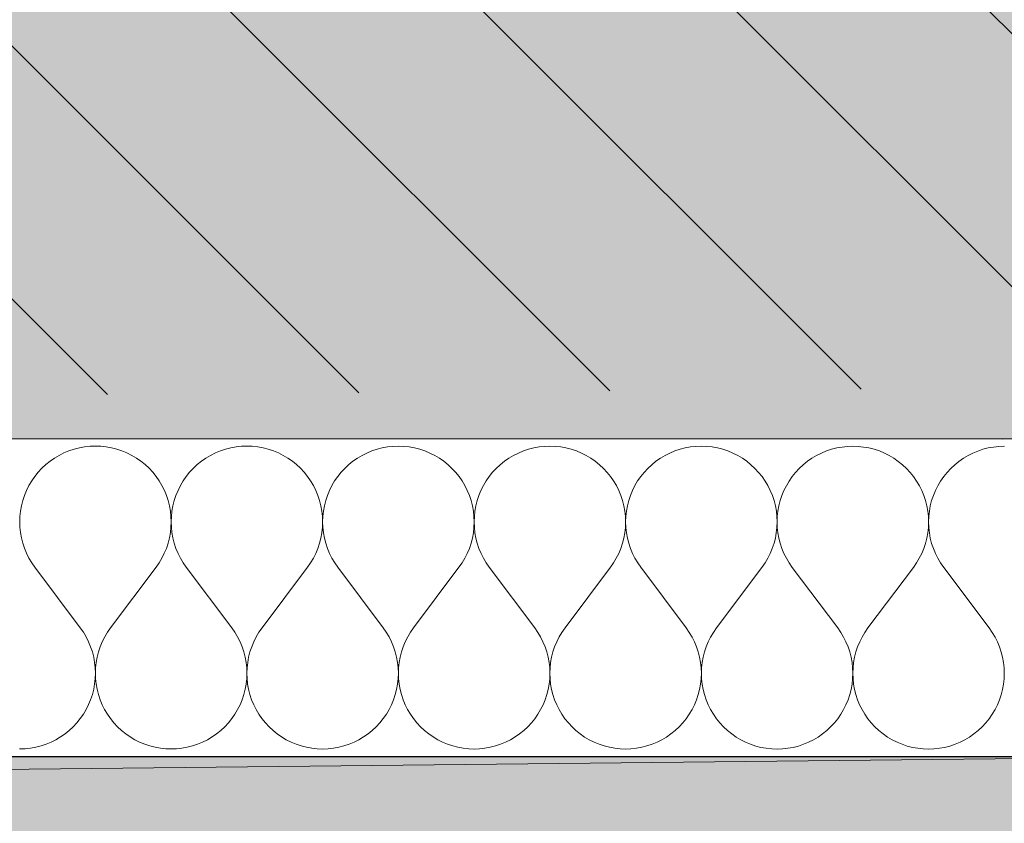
# Model space of a CAD drawing. Header units: millimetres. Extents: x -40276 to 214973, y -147941 to 35228.
# Tile 148 of 256: x -6590 to -6095, y 157 to 562. Entities that reach past the tile are written whole.
import ezdxf

# ---------------------------------------------------------------- set-up
doc = ezdxf.new("R2010")
doc.units = ezdxf.units.MM
doc.header["$MEASUREMENT"] = 0
doc.linetypes.add('Wipeout_Contour', pattern=[1000, 0, -1000])
for name, color, linetype in [('1._POHLED ZÁPADNÍ_2_0_plochy', 7, 'Continuous'), ('1._POHLED ZÁPADNÍ_2_2D prvky - obecné', 7, 'Continuous'), ('1._POHLED ZÁPADNÍ_2_akustické prvky', 7, 'Continuous'), ('1._POHLED ZÁPADNÍ_2_BT_ortho', 7, 'Continuous'), ('1._POHLED ZÁPADNÍ_2_Nové_Výplně – Řezové', 7, 'Continuous'), ('1._POHLED ZÁPADNÍ_2_Výplně – Řezové', 7, 'Continuous')]:
    doc.layers.add(name, color=color, linetype=linetype)

# ---------------------------------------------------------------- blocks, each defined once
blk = doc.blocks.new('*X9', base_point=(-42174.69, -26223.67))
at = {"layer": '1._POHLED ZÁPADNÍ_2_Nové_Výplně – Řezové', "color": 21, "linetype": 'Continuous', "lineweight": 20, "true_color": 0xffaaaa}
for p, q in [((-6557.75, 346.73), (-6560.43, 346.25)), ((-6555.05, 347.02), (-6557.75, 346.73)), ((-6552.33, 347.12), (-6555.05, 347.02)), ((-6549.61, 347.02), (-6552.33, 347.12)), ((-6546.9, 346.73), (-6549.61, 347.02)), ((-6544.23, 346.25), (-6546.9, 346.73)), ((-6481.56, 346.72), (-6484.24, 346.24)), ((-6478.86, 347.01), (-6481.56, 346.72)), ((-6476.14, 347.11), (-6478.86, 347.01)), ((-6473.42, 347.01), (-6476.14, 347.11)), ((-6470.71, 346.72), (-6473.42, 347.01)), ((-6468.04, 346.24), (-6470.71, 346.72)), ((-6405.37, 346.71), (-6408.05, 346.23)), ((-6402.67, 347), (-6405.37, 346.71)), ((-6399.95, 347.1), (-6402.67, 347)), ((-6397.23, 347), (-6399.95, 347.1)), ((-6394.52, 346.71), (-6397.23, 347)), ((-6391.85, 346.22), (-6394.52, 346.71)), ((-6329.18, 346.7), (-6331.86, 346.21)), ((-6326.48, 346.99), (-6329.18, 346.7)), ((-6323.76, 347.09), (-6326.48, 346.99)), ((-6321.04, 346.99), (-6323.76, 347.09)), ((-6318.33, 346.7), (-6321.04, 346.99)), ((-6315.66, 346.21), (-6318.33, 346.7)), ((-6252.99, 346.69), (-6255.67, 346.2)), ((-6250.28, 346.98), (-6252.99, 346.69)), ((-6247.57, 347.07), (-6250.28, 346.98)), ((-6244.85, 346.98), (-6247.57, 347.07)), ((-6242.14, 346.68), (-6244.85, 346.98)), ((-6239.46, 346.2), (-6242.14, 346.68)), ((-6176.8, 346.67), (-6179.48, 346.19)), ((-6174.09, 346.96), (-6176.8, 346.67)), ((-6171.38, 347.06), (-6174.09, 346.96)), ((-6168.66, 346.96), (-6171.38, 347.06)), ((-6165.95, 346.67), (-6168.66, 346.96)), ((-6163.27, 346.19), (-6165.95, 346.67)), ((-6100.61, 346.66), (-6103.29, 346.18)), ((-6097.9, 346.95), (-6100.61, 346.66)), ((-6095.18, 347.05), (-6097.9, 346.95)), ((-6570.59, 342.46), (-6572.93, 341.07)), ((-6568.16, 343.68), (-6570.59, 342.46)), ((-6565.65, 344.72), (-6568.16, 343.68)), ((-6563.06, 345.58), (-6565.65, 344.72)), ((-6560.43, 346.25), (-6563.06, 345.58)), ((-6541.59, 345.57), (-6544.23, 346.25)), ((-6539.01, 344.71), (-6541.59, 345.57)), ((-6536.5, 343.67), (-6539.01, 344.71)), ((-6534.06, 342.45), (-6536.5, 343.67)), ((-6531.73, 341.06), (-6534.06, 342.45)), ((-6494.4, 342.45), (-6496.74, 341.06)), ((-6491.97, 343.67), (-6494.4, 342.45)), ((-6489.46, 344.71), (-6491.97, 343.67)), ((-6486.87, 345.57), (-6489.46, 344.71)), ((-6484.24, 346.24), (-6486.87, 345.57)), ((-6465.4, 345.56), (-6468.04, 346.24)), ((-6462.82, 344.7), (-6465.4, 345.56)), ((-6460.31, 343.66), (-6462.82, 344.7)), ((-6457.87, 342.44), (-6460.31, 343.66)), ((-6455.53, 341.05), (-6457.87, 342.44)), ((-6418.21, 342.44), (-6420.55, 341.05)), ((-6415.78, 343.65), (-6418.21, 342.44)), ((-6413.27, 344.69), (-6415.78, 343.65)), ((-6410.68, 345.55), (-6413.27, 344.69)), ((-6408.05, 346.23), (-6410.68, 345.55)), ((-6389.21, 345.55), (-6391.85, 346.22)), ((-6386.63, 344.69), (-6389.21, 345.55)), ((-6384.12, 343.65), (-6386.63, 344.69)), ((-6381.68, 342.43), (-6384.12, 343.65)), ((-6379.34, 341.04), (-6381.68, 342.43)), ((-6342.02, 342.42), (-6344.36, 341.04)), ((-6339.59, 343.64), (-6342.02, 342.42)), ((-6337.07, 344.68), (-6339.59, 343.64)), ((-6334.49, 345.54), (-6337.07, 344.68)), ((-6331.86, 346.21), (-6334.49, 345.54)), ((-6313.02, 345.54), (-6315.66, 346.21)), ((-6310.44, 344.68), (-6313.02, 345.54)), ((-6307.93, 343.64), (-6310.44, 344.68)), ((-6305.49, 342.42), (-6307.93, 343.64)), ((-6303.15, 341.03), (-6305.49, 342.42)), ((-6265.83, 342.41), (-6268.17, 341.02)), ((-6263.4, 343.63), (-6265.83, 342.41)), ((-6260.88, 344.67), (-6263.4, 343.63)), ((-6258.3, 345.53), (-6260.88, 344.67)), ((-6255.67, 346.2), (-6258.3, 345.53)), ((-6236.83, 345.53), (-6239.46, 346.2)), ((-6234.25, 344.67), (-6236.83, 345.53)), ((-6231.73, 343.63), (-6234.25, 344.67)), ((-6229.3, 342.41), (-6231.73, 343.63)), ((-6226.96, 341.02), (-6229.3, 342.41)), ((-6189.64, 342.4), (-6191.98, 341.01)), ((-6187.21, 343.62), (-6189.64, 342.4)), ((-6184.69, 344.66), (-6187.21, 343.62)), ((-6182.11, 345.52), (-6184.69, 344.66)), ((-6179.48, 346.19), (-6182.11, 345.52)), ((-6160.64, 345.52), (-6163.27, 346.19)), ((-6158.06, 344.66), (-6160.64, 345.52)), ((-6155.54, 343.61), (-6158.06, 344.66)), ((-6153.11, 342.4), (-6155.54, 343.61)), ((-6150.77, 341.01), (-6153.11, 342.4)), ((-6113.45, 342.39), (-6115.79, 341)), ((-6111.02, 343.61), (-6113.45, 342.39)), ((-6108.5, 344.65), (-6111.02, 343.61)), ((-6105.92, 345.51), (-6108.5, 344.65)), ((-6103.29, 346.18), (-6105.92, 345.51)), ((-6577.28, 337.81), (-6579.28, 335.96)), ((-6575.17, 339.52), (-6577.28, 337.81)), ((-6572.93, 341.07), (-6575.17, 339.52)), ((-6529.49, 339.51), (-6531.73, 341.06)), ((-6527.37, 337.8), (-6529.49, 339.51)), ((-6525.38, 335.95), (-6527.37, 337.8)), ((-6501.09, 337.8), (-6503.08, 335.95)), ((-6498.98, 339.51), (-6501.09, 337.8)), ((-6496.74, 341.06), (-6498.98, 339.51)), ((-6453.3, 339.5), (-6455.53, 341.05)), ((-6451.18, 337.79), (-6453.3, 339.5)), ((-6449.19, 335.94), (-6451.18, 337.79)), ((-6424.9, 337.79), (-6426.89, 335.93)), ((-6422.79, 339.5), (-6424.9, 337.79)), ((-6420.55, 341.05), (-6422.79, 339.5)), ((-6377.11, 339.49), (-6379.34, 341.04)), ((-6374.99, 337.78), (-6377.11, 339.49)), ((-6373, 335.93), (-6374.99, 337.78)), ((-6348.71, 337.78), (-6350.7, 335.92)), ((-6346.6, 339.48), (-6348.71, 337.78)), ((-6344.36, 341.04), (-6346.6, 339.48)), ((-6300.92, 339.48), (-6303.15, 341.03)), ((-6298.8, 337.77), (-6300.92, 339.48)), ((-6296.81, 335.91), (-6298.8, 337.77)), ((-6272.52, 337.77), (-6274.51, 335.91)), ((-6270.4, 339.47), (-6272.52, 337.77)), ((-6268.17, 341.02), (-6270.4, 339.47)), ((-6224.73, 339.47), (-6226.96, 341.02)), ((-6222.61, 337.76), (-6224.73, 339.47)), ((-6220.62, 335.9), (-6222.61, 337.76)), ((-6196.33, 337.75), (-6198.32, 335.9)), ((-6194.21, 339.46), (-6196.33, 337.75)), ((-6191.98, 341.01), (-6194.21, 339.46)), ((-6148.54, 339.45), (-6150.77, 341.01)), ((-6146.42, 337.75), (-6148.54, 339.45)), ((-6144.43, 335.89), (-6146.42, 337.75)), ((-6120.14, 337.74), (-6122.13, 335.89)), ((-6118.02, 339.45), (-6120.14, 337.74)), ((-6115.79, 341), (-6118.02, 339.45)), ((-6582.84, 331.85), (-6584.39, 329.61)), ((-6581.13, 333.97), (-6582.84, 331.85)), ((-6579.28, 335.96), (-6581.13, 333.97)), ((-6523.53, 333.96), (-6525.38, 335.95)), ((-6521.82, 331.84), (-6523.53, 333.96)), ((-6520.27, 329.6), (-6521.82, 331.84)), ((-6506.65, 331.84), (-6508.2, 329.6)), ((-6504.94, 333.95), (-6506.65, 331.84)), ((-6503.08, 335.95), (-6504.94, 333.95)), ((-6447.34, 333.95), (-6449.19, 335.94)), ((-6445.63, 331.83), (-6447.34, 333.95)), ((-6444.08, 329.59), (-6445.63, 331.83)), ((-6430.45, 331.82), (-6432.01, 329.59)), ((-6428.75, 333.94), (-6430.45, 331.82)), ((-6426.89, 335.93), (-6428.75, 333.94)), ((-6371.15, 333.93), (-6373, 335.93)), ((-6369.44, 331.81), (-6371.15, 333.93)), ((-6367.89, 329.58), (-6369.44, 331.81)), ((-6354.26, 331.81), (-6355.82, 329.58)), ((-6352.56, 333.93), (-6354.26, 331.81)), ((-6350.7, 335.92), (-6352.56, 333.93)), ((-6294.96, 333.92), (-6296.81, 335.91)), ((-6293.25, 331.8), (-6294.96, 333.92)), ((-6291.7, 329.57), (-6293.25, 331.8)), ((-6276.37, 333.92), (-6278.07, 331.8)), ((-6274.51, 335.91), (-6276.37, 333.92)), ((-6218.77, 333.91), (-6220.62, 335.9)), ((-6217.06, 331.79), (-6218.77, 333.91)), ((-6200.18, 333.91), (-6201.88, 331.79)), ((-6198.32, 335.9), (-6200.18, 333.91)), ((-6142.58, 333.9), (-6144.43, 335.89)), ((-6140.87, 331.78), (-6142.58, 333.9)), ((-6123.99, 333.9), (-6125.69, 331.78)), ((-6122.13, 335.89), (-6123.99, 333.9)), ((-6585.77, 327.27), (-6586.99, 324.84)), ((-6584.39, 329.61), (-6585.77, 327.27)), ((-6518.89, 327.26), (-6520.27, 329.6)), ((-6517.67, 324.83), (-6518.89, 327.26)), ((-6509.58, 327.26), (-6510.8, 324.83)), ((-6508.2, 329.6), (-6509.58, 327.26)), ((-6442.7, 327.25), (-6444.08, 329.59)), ((-6441.48, 324.82), (-6442.7, 327.25)), ((-6433.39, 327.25), (-6434.61, 324.82)), ((-6432.01, 329.59), (-6433.39, 327.25)), ((-6366.51, 327.24), (-6367.89, 329.58)), ((-6365.29, 324.81), (-6366.51, 327.24)), ((-6357.2, 327.24), (-6358.42, 324.8)), ((-6355.82, 329.58), (-6357.2, 327.24)), ((-6290.32, 327.23), (-6291.7, 329.57)), ((-6289.1, 324.79), (-6290.32, 327.23)), ((-6281.01, 327.23), (-6282.23, 324.79)), ((-6279.62, 329.57), (-6281.01, 327.23)), ((-6278.07, 331.8), (-6279.62, 329.57)), ((-6215.51, 329.56), (-6217.06, 331.79)), ((-6214.13, 327.22), (-6215.51, 329.56)), ((-6212.91, 324.78), (-6214.13, 327.22)), ((-6204.82, 327.21), (-6206.04, 324.78)), ((-6203.43, 329.55), (-6204.82, 327.21)), ((-6201.88, 331.79), (-6203.43, 329.55)), ((-6139.32, 329.54), (-6140.87, 331.78)), ((-6137.94, 327.2), (-6139.32, 329.54)), ((-6136.72, 324.77), (-6137.94, 327.2)), ((-6128.63, 327.2), (-6129.85, 324.77)), ((-6127.24, 329.54), (-6128.63, 327.2)), ((-6125.69, 331.78), (-6127.24, 329.54)), ((-6588.03, 322.33), (-6588.89, 319.74)), ((-6586.99, 324.84), (-6588.03, 322.33)), ((-6516.63, 322.31), (-6517.67, 324.83)), ((-6515.77, 319.73), (-6516.63, 322.31)), ((-6511.84, 322.31), (-6512.7, 319.73)), ((-6510.8, 324.83), (-6511.84, 322.31)), ((-6440.44, 322.3), (-6441.48, 324.82)), ((-6439.58, 319.72), (-6440.44, 322.3)), ((-6435.65, 322.3), (-6436.51, 319.72)), ((-6434.61, 324.82), (-6435.65, 322.3)), ((-6364.25, 322.29), (-6365.29, 324.81)), ((-6363.39, 319.71), (-6364.25, 322.29)), ((-6359.46, 322.29), (-6360.32, 319.71)), ((-6358.42, 324.8), (-6359.46, 322.29)), ((-6288.06, 322.28), (-6289.1, 324.79)), ((-6287.2, 319.7), (-6288.06, 322.28)), ((-6283.27, 322.28), (-6284.13, 319.7)), ((-6282.23, 324.79), (-6283.27, 322.28)), ((-6211.87, 322.27), (-6212.91, 324.78)), ((-6211.01, 319.69), (-6211.87, 322.27)), ((-6207.08, 322.27), (-6207.94, 319.69)), ((-6206.04, 324.78), (-6207.08, 322.27)), ((-6135.68, 322.26), (-6136.72, 324.77)), ((-6134.82, 319.67), (-6135.68, 322.26)), ((-6130.89, 322.26), (-6131.75, 319.67)), ((-6129.85, 324.77), (-6130.89, 322.26)), ((-6589.56, 317.11), (-6590.04, 314.43)), ((-6588.89, 319.74), (-6589.56, 317.11)), ((-6515.1, 317.1), (-6515.77, 319.73)), ((-6514.62, 314.42), (-6515.1, 317.1)), ((-6513.37, 317.1), (-6513.85, 314.42)), ((-6512.7, 319.73), (-6513.37, 317.1)), ((-6438.91, 317.08), (-6439.58, 319.72)), ((-6438.43, 314.41), (-6438.91, 317.08)), ((-6437.18, 317.08), (-6437.66, 314.41)), ((-6436.51, 319.72), (-6437.18, 317.08)), ((-6362.72, 317.07), (-6363.39, 319.71)), ((-6362.24, 314.4), (-6362.72, 317.07)), ((-6360.99, 317.07), (-6361.47, 314.4)), ((-6360.32, 319.71), (-6360.99, 317.07)), ((-6286.53, 317.06), (-6287.2, 319.7)), ((-6286.05, 314.38), (-6286.53, 317.06)), ((-6284.8, 317.06), (-6285.28, 314.38)), ((-6284.13, 319.7), (-6284.8, 317.06)), ((-6210.34, 317.05), (-6211.01, 319.69)), ((-6209.86, 314.37), (-6210.34, 317.05)), ((-6208.61, 317.05), (-6209.09, 314.37)), ((-6207.94, 319.69), (-6208.61, 317.05)), ((-6134.15, 317.04), (-6134.82, 319.67)), ((-6133.67, 314.36), (-6134.15, 317.04)), ((-6132.42, 317.04), (-6132.9, 314.36)), ((-6131.75, 319.67), (-6132.42, 317.04)), ((-6590.04, 314.43), (-6590.33, 311.73)), ((-6514.33, 311.71), (-6514.62, 314.42)), ((-6513.85, 314.42), (-6514.14, 311.71)), ((-6438.14, 311.7), (-6438.43, 314.41)), ((-6437.66, 314.41), (-6437.95, 311.7)), ((-6361.95, 311.69), (-6362.24, 314.4)), ((-6361.47, 314.4), (-6361.76, 311.69)), ((-6285.76, 311.68), (-6286.05, 314.38)), ((-6285.28, 314.38), (-6285.57, 311.68)), ((-6209.57, 311.67), (-6209.86, 314.37)), ((-6209.09, 314.37), (-6209.38, 311.67)), ((-6133.38, 311.65), (-6133.67, 314.36)), ((-6132.9, 314.36), (-6133.19, 311.65)), ((-6590.33, 311.73), (-6590.43, 309.01)), ((-6590.43, 309.01), (-6590.33, 306.29)), ((-6514.34, 306.28), (-6514.24, 308.99)), ((-6514.24, 308.99), (-6514.33, 311.71)), ((-6514.14, 311.71), (-6514.24, 308.99)), ((-6514.24, 308.99), (-6514.14, 306.28)), ((-6438.15, 306.26), (-6438.05, 308.98)), ((-6438.05, 308.98), (-6438.14, 311.7)), ((-6437.95, 311.7), (-6438.05, 308.98)), ((-6438.05, 308.98), (-6437.95, 306.26)), ((-6361.96, 306.25), (-6361.86, 308.97)), ((-6361.86, 308.97), (-6361.95, 311.69)), ((-6361.76, 311.69), (-6361.86, 308.97)), ((-6361.86, 308.97), (-6361.76, 306.25)), ((-6285.77, 306.24), (-6285.67, 308.96)), ((-6285.67, 308.96), (-6285.76, 311.68)), ((-6285.57, 311.68), (-6285.67, 308.96)), ((-6285.67, 308.96), (-6285.57, 306.24)), ((-6209.58, 306.23), (-6209.48, 308.95)), ((-6209.48, 308.95), (-6209.57, 311.67)), ((-6209.38, 311.67), (-6209.48, 308.95)), ((-6209.48, 308.95), (-6209.38, 306.23)), ((-6133.39, 306.22), (-6133.29, 308.94)), ((-6133.29, 308.94), (-6133.38, 311.65)), ((-6133.19, 311.65), (-6133.29, 308.94)), ((-6133.29, 308.94), (-6133.19, 306.22)), ((-6590.33, 306.29), (-6590.04, 303.58)), ((-6590.04, 303.58), (-6589.55, 300.91)), ((-6515.12, 300.89), (-6514.63, 303.57)), ((-6514.63, 303.57), (-6514.34, 306.28)), ((-6514.14, 306.28), (-6513.85, 303.57)), ((-6513.85, 303.57), (-6513.36, 300.89)), ((-6438.93, 300.88), (-6438.44, 303.56)), ((-6438.44, 303.56), (-6438.15, 306.26)), ((-6437.95, 306.26), (-6437.66, 303.56)), ((-6437.66, 303.56), (-6437.17, 300.88)), ((-6362.74, 300.87), (-6362.25, 303.55)), ((-6362.25, 303.55), (-6361.96, 306.25)), ((-6361.76, 306.25), (-6361.47, 303.55)), ((-6361.47, 303.55), (-6360.98, 300.87)), ((-6286.54, 300.86), (-6286.06, 303.54)), ((-6286.06, 303.54), (-6285.77, 306.24)), ((-6285.57, 306.24), (-6285.28, 303.54)), ((-6285.28, 303.54), (-6284.79, 300.86)), ((-6210.35, 300.85), (-6209.87, 303.52)), ((-6209.87, 303.52), (-6209.58, 306.23)), ((-6209.38, 306.23), (-6209.09, 303.52)), ((-6209.09, 303.52), (-6208.6, 300.85)), ((-6134.16, 300.84), (-6133.68, 303.51)), ((-6133.68, 303.51), (-6133.39, 306.22)), ((-6133.19, 306.22), (-6132.9, 303.51)), ((-6132.9, 303.51), (-6132.41, 300.84)), ((-6589.55, 300.91), (-6588.88, 298.27)), ((-6588.88, 298.27), (-6588.02, 295.69)), ((-6516.65, 295.68), (-6515.79, 298.26)), ((-6515.79, 298.26), (-6515.12, 300.89)), ((-6513.36, 300.89), (-6512.69, 298.26)), ((-6512.69, 298.26), (-6511.83, 295.68)), ((-6440.46, 295.67), (-6439.6, 298.25)), ((-6439.6, 298.25), (-6438.93, 300.88)), ((-6437.17, 300.88), (-6436.5, 298.25)), ((-6436.5, 298.25), (-6435.64, 295.67)), ((-6364.27, 295.66), (-6363.41, 298.24)), ((-6363.41, 298.24), (-6362.74, 300.87)), ((-6360.98, 300.87), (-6360.31, 298.24)), ((-6360.31, 298.24), (-6359.45, 295.65)), ((-6288.08, 295.64), (-6287.22, 298.22)), ((-6287.22, 298.22), (-6286.54, 300.86)), ((-6284.79, 300.86), (-6284.12, 298.22)), ((-6284.12, 298.22), (-6283.26, 295.64)), ((-6211.89, 295.63), (-6211.03, 298.21)), ((-6211.03, 298.21), (-6210.35, 300.85)), ((-6208.6, 300.85), (-6207.93, 298.21)), ((-6207.93, 298.21), (-6207.07, 295.63)), ((-6135.7, 295.62), (-6134.84, 298.2)), ((-6134.84, 298.2), (-6134.16, 300.84)), ((-6132.41, 300.84), (-6131.74, 298.2)), ((-6131.74, 298.2), (-6130.88, 295.62)), ((-6588.02, 295.69), (-6586.98, 293.18)), ((-6586.98, 293.18), (-6585.76, 290.74)), ((-6518.92, 290.73), (-6517.7, 293.17)), ((-6517.7, 293.17), (-6516.65, 295.68)), ((-6511.83, 295.68), (-6510.79, 293.16)), ((-6510.79, 293.16), (-6509.57, 290.73)), ((-6442.73, 290.72), (-6441.51, 293.15)), ((-6441.51, 293.15), (-6440.46, 295.67)), ((-6435.64, 295.67), (-6434.59, 293.15)), ((-6434.59, 293.15), (-6433.38, 290.72)), ((-6366.54, 290.71), (-6365.32, 293.14)), ((-6365.32, 293.14), (-6364.27, 295.66)), ((-6359.45, 295.65), (-6358.4, 293.14)), ((-6358.4, 293.14), (-6357.18, 290.71)), ((-6290.34, 290.7), (-6289.12, 293.13)), ((-6289.12, 293.13), (-6288.08, 295.64)), ((-6283.26, 295.64), (-6282.21, 293.13)), ((-6282.21, 293.13), (-6280.99, 290.7)), ((-6214.15, 290.69), (-6212.93, 293.12)), ((-6212.93, 293.12), (-6211.89, 295.63)), ((-6207.07, 295.63), (-6206.02, 293.12)), ((-6206.02, 293.12), (-6204.8, 290.69)), ((-6137.96, 290.68), (-6136.74, 293.11)), ((-6136.74, 293.11), (-6135.7, 295.62)), ((-6130.88, 295.62), (-6129.83, 293.11)), ((-6129.83, 293.11), (-6128.61, 290.67)), ((-6585.76, 290.74), (-6584.37, 288.41)), ((-6584.37, 288.41), (-6582.81, 286.17)), ((-6521.86, 286.16), (-6520.31, 288.4)), ((-6520.31, 288.4), (-6518.92, 290.73)), ((-6509.57, 290.73), (-6508.18, 288.39)), ((-6508.18, 288.39), (-6506.62, 286.16)), ((-6445.67, 286.15), (-6444.12, 288.38)), ((-6444.12, 288.38), (-6442.73, 290.72)), ((-6433.38, 290.72), (-6431.99, 288.38)), ((-6431.99, 288.38), (-6430.43, 286.15)), ((-6369.48, 286.14), (-6367.93, 288.37)), ((-6367.93, 288.37), (-6366.54, 290.71)), ((-6357.18, 290.71), (-6355.8, 288.37)), ((-6355.8, 288.37), (-6354.24, 286.14)), ((-6293.29, 286.13), (-6291.74, 288.36)), ((-6291.74, 288.36), (-6290.34, 290.7)), ((-6280.99, 290.7), (-6279.6, 288.36)), ((-6279.6, 288.36), (-6278.05, 286.13)), ((-6217.1, 286.12), (-6215.55, 288.35)), ((-6215.55, 288.35), (-6214.15, 290.69)), ((-6204.8, 290.69), (-6203.41, 288.35)), ((-6203.41, 288.35), (-6201.86, 286.11)), ((-6140.91, 286.1), (-6139.35, 288.34)), ((-6139.35, 288.34), (-6137.96, 290.68)), ((-6128.61, 290.67), (-6127.22, 288.34)), ((-6127.22, 288.34), (-6125.67, 286.1)), ((-6559.96, 255.69), (-6582.81, 286.17)), ((-6544.72, 255.69), (-6521.86, 286.16)), ((-6483.77, 255.68), (-6506.62, 286.16)), ((-6468.53, 255.68), (-6445.67, 286.15)), ((-6407.58, 255.67), (-6430.43, 286.15)), ((-6392.34, 255.67), (-6369.48, 286.14)), ((-6331.39, 255.66), (-6354.24, 286.14)), ((-6316.15, 255.66), (-6293.29, 286.13)), ((-6255.2, 255.65), (-6278.05, 286.13)), ((-6239.96, 255.64), (-6217.1, 286.12)), ((-6179.01, 255.63), (-6201.86, 286.11)), ((-6163.77, 255.63), (-6140.91, 286.1)), ((-6102.82, 255.62), (-6125.67, 286.1)), ((-6558.41, 253.46), (-6559.96, 255.69)), ((-6557.02, 251.12), (-6558.41, 253.46)), ((-6546.28, 253.46), (-6547.67, 251.12)), ((-6544.72, 255.69), (-6546.28, 253.46)), ((-6482.22, 253.45), (-6483.77, 255.68)), ((-6480.83, 251.11), (-6482.22, 253.45)), ((-6470.09, 253.45), (-6471.48, 251.11)), ((-6468.53, 255.68), (-6470.09, 253.45)), ((-6406.03, 253.44), (-6407.58, 255.67)), ((-6404.64, 251.1), (-6406.03, 253.44)), ((-6393.9, 253.43), (-6395.29, 251.1)), ((-6392.34, 255.67), (-6393.9, 253.43)), ((-6329.84, 253.42), (-6331.39, 255.66)), ((-6328.45, 251.09), (-6329.84, 253.42)), ((-6317.71, 253.42), (-6319.1, 251.08)), ((-6316.15, 255.66), (-6317.71, 253.42)), ((-6253.65, 253.41), (-6255.2, 255.65)), ((-6252.26, 251.07), (-6253.65, 253.41)), ((-6241.51, 253.41), (-6242.91, 251.07)), ((-6239.96, 255.64), (-6241.51, 253.41)), ((-6177.46, 253.4), (-6179.01, 255.63)), ((-6176.07, 251.06), (-6177.46, 253.4)), ((-6165.32, 253.4), (-6166.71, 251.06)), ((-6163.77, 255.63), (-6165.32, 253.4)), ((-6101.26, 253.39), (-6102.82, 255.62)), ((-6099.87, 251.05), (-6101.26, 253.39)), ((-6555.8, 248.69), (-6557.02, 251.12)), ((-6554.76, 246.18), (-6555.8, 248.69)), ((-6548.89, 248.69), (-6549.93, 246.18)), ((-6547.67, 251.12), (-6548.89, 248.69)), ((-6479.61, 248.68), (-6480.83, 251.11)), ((-6478.57, 246.16), (-6479.61, 248.68)), ((-6472.7, 248.68), (-6473.74, 246.16)), ((-6471.48, 251.11), (-6472.7, 248.68)), ((-6403.42, 248.67), (-6404.64, 251.1)), ((-6402.37, 246.15), (-6403.42, 248.67)), ((-6396.51, 248.66), (-6397.55, 246.15)), ((-6395.29, 251.1), (-6396.51, 248.66)), ((-6327.23, 248.65), (-6328.45, 251.09)), ((-6326.18, 246.14), (-6327.23, 248.65)), ((-6320.32, 248.65), (-6321.36, 246.14)), ((-6319.1, 251.08), (-6320.32, 248.65)), ((-6251.04, 248.64), (-6252.26, 251.07)), ((-6249.99, 246.13), (-6251.04, 248.64)), ((-6244.13, 248.64), (-6245.17, 246.13)), ((-6242.91, 251.07), (-6244.13, 248.64)), ((-6174.85, 248.63), (-6176.07, 251.06)), ((-6173.8, 246.12), (-6174.85, 248.63)), ((-6167.93, 248.63), (-6168.98, 246.12)), ((-6166.71, 251.06), (-6167.93, 248.63)), ((-6098.66, 248.62), (-6099.87, 251.05)), ((-6097.61, 246.11), (-6098.66, 248.62)), ((-6553.89, 243.59), (-6554.76, 246.18)), ((-6553.22, 240.96), (-6553.89, 243.59)), ((-6550.79, 243.59), (-6551.47, 240.96)), ((-6549.93, 246.18), (-6550.79, 243.59)), ((-6477.7, 243.58), (-6478.57, 246.16)), ((-6477.03, 240.95), (-6477.7, 243.58)), ((-6474.6, 243.58), (-6475.28, 240.95)), ((-6473.74, 246.16), (-6474.6, 243.58)), ((-6401.51, 243.57), (-6402.37, 246.15)), ((-6400.84, 240.94), (-6401.51, 243.57)), ((-6398.41, 243.57), (-6399.09, 240.94)), ((-6397.55, 246.15), (-6398.41, 243.57)), ((-6325.32, 243.56), (-6326.18, 246.14)), ((-6324.65, 240.92), (-6325.32, 243.56)), ((-6322.22, 243.56), (-6322.9, 240.92)), ((-6321.36, 246.14), (-6322.22, 243.56)), ((-6249.13, 243.55), (-6249.99, 246.13)), ((-6248.46, 240.91), (-6249.13, 243.55)), ((-6246.03, 243.55), (-6246.71, 240.91)), ((-6245.17, 246.13), (-6246.03, 243.55)), ((-6172.94, 243.54), (-6173.8, 246.12)), ((-6172.27, 240.9), (-6172.94, 243.54)), ((-6169.84, 243.54), (-6170.52, 240.9)), ((-6168.98, 246.12), (-6169.84, 243.54)), ((-6096.75, 243.52), (-6097.61, 246.11)), ((-6096.08, 240.89), (-6096.75, 243.52)), ((-6552.74, 238.28), (-6553.22, 240.96)), ((-6552.44, 235.58), (-6552.74, 238.28)), ((-6551.95, 238.28), (-6552.25, 235.58)), ((-6551.47, 240.96), (-6551.95, 238.28)), ((-6476.55, 238.27), (-6477.03, 240.95)), ((-6476.25, 235.57), (-6476.55, 238.27)), ((-6475.76, 238.27), (-6476.06, 235.57)), ((-6475.28, 240.95), (-6475.76, 238.27)), ((-6400.36, 238.26), (-6400.84, 240.94)), ((-6400.06, 235.55), (-6400.36, 238.26)), ((-6399.57, 238.26), (-6399.86, 235.55)), ((-6399.09, 240.94), (-6399.57, 238.26)), ((-6324.16, 238.25), (-6324.65, 240.92)), ((-6323.87, 235.54), (-6324.16, 238.25)), ((-6323.38, 238.25), (-6323.67, 235.54)), ((-6322.9, 240.92), (-6323.38, 238.25)), ((-6247.97, 238.24), (-6248.46, 240.91)), ((-6247.68, 235.53), (-6247.97, 238.24)), ((-6247.19, 238.24), (-6247.48, 235.53)), ((-6246.71, 240.91), (-6247.19, 238.24)), ((-6171.78, 238.22), (-6172.27, 240.9)), ((-6171.49, 235.52), (-6171.78, 238.22)), ((-6171, 238.22), (-6171.29, 235.52)), ((-6170.52, 240.9), (-6171, 238.22)), ((-6095.59, 238.21), (-6096.08, 240.89)), ((-6095.3, 235.51), (-6095.59, 238.21)), ((-6552.35, 232.86), (-6552.44, 235.58)), ((-6552.44, 230.14), (-6552.35, 232.86)), ((-6552.25, 235.58), (-6552.35, 232.86)), ((-6552.35, 232.86), (-6552.25, 230.14)), ((-6476.15, 232.85), (-6476.25, 235.57)), ((-6476.25, 230.13), (-6476.15, 232.85)), ((-6476.06, 235.57), (-6476.15, 232.85)), ((-6476.15, 232.85), (-6476.06, 230.13)), ((-6399.96, 232.84), (-6400.06, 235.55)), ((-6400.06, 230.12), (-6399.96, 232.84)), ((-6399.86, 235.55), (-6399.96, 232.84)), ((-6399.96, 232.84), (-6399.87, 230.12)), ((-6323.77, 232.82), (-6323.87, 235.54)), ((-6323.87, 230.1), (-6323.77, 232.82)), ((-6323.67, 235.54), (-6323.77, 232.82)), ((-6323.77, 232.82), (-6323.68, 230.1)), ((-6247.58, 232.81), (-6247.68, 235.53)), ((-6247.68, 230.09), (-6247.58, 232.81)), ((-6247.48, 235.53), (-6247.58, 232.81)), ((-6247.58, 232.81), (-6247.49, 230.09)), ((-6171.39, 232.8), (-6171.49, 235.52)), ((-6171.49, 230.08), (-6171.39, 232.8)), ((-6171.29, 235.52), (-6171.39, 232.8)), ((-6171.39, 232.8), (-6171.3, 230.08)), ((-6095.2, 232.79), (-6095.3, 235.51)), ((-6095.3, 230.07), (-6095.2, 232.79)), ((-6552.73, 227.43), (-6552.44, 230.14)), ((-6552.25, 230.14), (-6551.96, 227.43)), ((-6476.54, 227.42), (-6476.25, 230.13)), ((-6476.06, 230.13), (-6475.77, 227.42)), ((-6400.35, 227.41), (-6400.06, 230.12)), ((-6399.87, 230.12), (-6399.58, 227.41)), ((-6324.16, 227.4), (-6323.87, 230.1)), ((-6323.68, 230.1), (-6323.39, 227.4)), ((-6247.97, 227.39), (-6247.68, 230.09)), ((-6247.49, 230.09), (-6247.2, 227.39)), ((-6171.78, 227.38), (-6171.49, 230.08)), ((-6171.3, 230.08), (-6171.01, 227.38)), ((-6095.59, 227.36), (-6095.3, 230.07)), ((-6553.88, 222.12), (-6553.21, 224.76)), ((-6553.21, 224.76), (-6552.73, 227.43)), ((-6551.96, 227.43), (-6551.48, 224.76)), ((-6551.48, 224.76), (-6550.81, 222.12)), ((-6477.69, 222.11), (-6477.02, 224.75)), ((-6477.02, 224.75), (-6476.54, 227.42)), ((-6475.77, 227.42), (-6475.29, 224.75)), ((-6475.29, 224.75), (-6474.62, 222.11)), ((-6401.5, 222.1), (-6400.83, 224.73)), ((-6400.83, 224.73), (-6400.35, 227.41)), ((-6399.58, 227.41), (-6399.1, 224.73)), ((-6399.1, 224.73), (-6398.43, 222.1)), ((-6325.31, 222.09), (-6324.64, 224.72)), ((-6324.64, 224.72), (-6324.16, 227.4)), ((-6323.39, 227.4), (-6322.91, 224.72)), ((-6322.91, 224.72), (-6322.24, 222.09)), ((-6249.12, 222.07), (-6248.45, 224.71)), ((-6248.45, 224.71), (-6247.97, 227.39)), ((-6247.2, 227.39), (-6246.72, 224.71)), ((-6246.72, 224.71), (-6246.05, 222.07)), ((-6172.93, 222.06), (-6172.26, 224.7)), ((-6172.26, 224.7), (-6171.78, 227.38)), ((-6171.01, 227.38), (-6170.53, 224.7)), ((-6170.53, 224.7), (-6169.86, 222.06)), ((-6096.74, 222.05), (-6096.07, 224.69)), ((-6096.07, 224.69), (-6095.59, 227.36)), ((-6555.78, 217.03), (-6554.74, 219.54)), ((-6554.74, 219.54), (-6553.88, 222.12)), ((-6550.81, 222.12), (-6549.95, 219.54)), ((-6549.95, 219.54), (-6548.91, 217.02)), ((-6479.59, 217.01), (-6478.55, 219.53)), ((-6478.55, 219.53), (-6477.69, 222.11)), ((-6474.62, 222.11), (-6473.76, 219.53)), ((-6473.76, 219.53), (-6472.72, 217.01)), ((-6403.4, 217), (-6402.36, 219.52)), ((-6402.36, 219.52), (-6401.5, 222.1)), ((-6398.43, 222.1), (-6397.57, 219.52)), ((-6397.57, 219.52), (-6396.53, 217)), ((-6327.21, 216.99), (-6326.17, 219.5)), ((-6326.17, 219.5), (-6325.31, 222.09)), ((-6322.24, 222.09), (-6321.38, 219.5)), ((-6321.38, 219.5), (-6320.34, 216.99)), ((-6251.02, 216.98), (-6249.98, 219.49)), ((-6249.98, 219.49), (-6249.12, 222.07)), ((-6246.05, 222.07), (-6245.19, 219.49)), ((-6245.19, 219.49), (-6244.15, 216.98)), ((-6174.83, 216.97), (-6173.79, 219.48)), ((-6173.79, 219.48), (-6172.93, 222.06)), ((-6169.86, 222.06), (-6169, 219.48)), ((-6169, 219.48), (-6167.96, 216.97)), ((-6098.64, 216.96), (-6097.6, 219.47)), ((-6097.6, 219.47), (-6096.74, 222.05)), ((-6558.39, 212.25), (-6557, 214.59)), ((-6557, 214.59), (-6555.78, 217.03)), ((-6548.91, 217.02), (-6547.7, 214.59)), ((-6547.7, 214.59), (-6546.31, 212.25)), ((-6482.2, 212.24), (-6480.81, 214.58)), ((-6480.81, 214.58), (-6479.59, 217.01)), ((-6472.72, 217.01), (-6471.51, 214.58)), ((-6471.51, 214.58), (-6470.12, 212.24)), ((-6406.01, 212.23), (-6404.62, 214.57)), ((-6404.62, 214.57), (-6403.4, 217)), ((-6396.53, 217), (-6395.32, 214.57)), ((-6395.32, 214.57), (-6393.93, 212.23)), ((-6329.82, 212.22), (-6328.43, 214.56)), ((-6328.43, 214.56), (-6327.21, 216.99)), ((-6320.34, 216.99), (-6319.12, 214.56)), ((-6319.12, 214.56), (-6317.74, 212.22)), ((-6253.63, 212.21), (-6252.24, 214.55)), ((-6252.24, 214.55), (-6251.02, 216.98)), ((-6244.15, 216.98), (-6242.93, 214.54)), ((-6242.93, 214.54), (-6241.55, 212.2)), ((-6177.44, 212.19), (-6176.05, 214.53)), ((-6176.05, 214.53), (-6174.83, 216.97)), ((-6167.96, 216.97), (-6166.74, 214.53)), ((-6166.74, 214.53), (-6165.36, 212.19)), ((-6101.24, 212.18), (-6099.86, 214.52)), ((-6099.86, 214.52), (-6098.64, 216.96)), ((-6561.65, 207.9), (-6559.94, 210.02)), ((-6559.94, 210.02), (-6558.39, 212.25)), ((-6546.31, 212.25), (-6544.76, 210.02)), ((-6544.76, 210.02), (-6543.05, 207.9)), ((-6485.45, 207.89), (-6483.75, 210.01)), ((-6483.75, 210.01), (-6482.2, 212.24)), ((-6470.12, 212.24), (-6468.57, 210)), ((-6468.57, 210), (-6466.86, 207.88)), ((-6409.26, 207.88), (-6407.56, 209.99)), ((-6407.56, 209.99), (-6406.01, 212.23)), ((-6393.93, 212.23), (-6392.38, 209.99)), ((-6392.38, 209.99), (-6390.67, 207.87)), ((-6333.07, 207.86), (-6331.37, 209.98)), ((-6331.37, 209.98), (-6329.82, 212.22)), ((-6317.74, 212.22), (-6316.19, 209.98)), ((-6316.19, 209.98), (-6314.48, 207.86)), ((-6256.88, 207.85), (-6255.18, 209.97)), ((-6255.18, 209.97), (-6253.63, 212.21)), ((-6241.55, 212.2), (-6240, 209.97)), ((-6240, 209.97), (-6238.29, 207.85)), ((-6180.69, 207.84), (-6178.99, 209.96)), ((-6178.99, 209.96), (-6177.44, 212.19)), ((-6165.36, 212.19), (-6163.81, 209.96)), ((-6163.81, 209.96), (-6162.1, 207.84)), ((-6104.5, 207.83), (-6102.8, 209.95)), ((-6102.8, 209.95), (-6101.24, 212.18)), ((-6567.61, 202.35), (-6565.49, 204.05)), ((-6565.49, 204.05), (-6563.5, 205.91)), ((-6563.5, 205.91), (-6561.65, 207.9)), ((-6543.05, 207.9), (-6541.2, 205.9)), ((-6541.2, 205.9), (-6539.21, 204.05)), ((-6539.21, 204.05), (-6537.09, 202.34)), ((-6491.42, 202.33), (-6489.3, 204.04)), ((-6489.3, 204.04), (-6487.31, 205.9)), ((-6487.31, 205.9), (-6485.45, 207.89)), ((-6466.86, 207.88), (-6465.01, 205.89)), ((-6465.01, 205.89), (-6463.02, 204.04)), ((-6463.02, 204.04), (-6460.9, 202.33)), ((-6415.23, 202.32), (-6413.11, 204.03)), ((-6413.11, 204.03), (-6411.12, 205.88)), ((-6411.12, 205.88), (-6409.26, 207.88)), ((-6390.67, 207.87), (-6388.82, 205.88)), ((-6388.82, 205.88), (-6386.83, 204.03)), ((-6386.83, 204.03), (-6384.71, 202.32)), ((-6339.04, 202.31), (-6336.92, 204.02)), ((-6336.92, 204.02), (-6334.93, 205.87)), ((-6334.93, 205.87), (-6333.07, 207.86)), ((-6314.48, 207.86), (-6312.63, 205.87)), ((-6312.63, 205.87), (-6310.64, 204.01)), ((-6310.64, 204.01), (-6308.52, 202.31)), ((-6262.85, 202.3), (-6260.73, 204.01)), ((-6260.73, 204.01), (-6258.74, 205.86)), ((-6258.74, 205.86), (-6256.88, 207.85)), ((-6238.29, 207.85), (-6236.44, 205.86)), ((-6236.44, 205.86), (-6234.45, 204)), ((-6234.45, 204), (-6232.33, 202.29)), ((-6186.66, 202.29), (-6184.54, 203.99)), ((-6184.54, 203.99), (-6182.55, 205.85)), ((-6182.55, 205.85), (-6180.69, 207.84)), ((-6162.1, 207.84), (-6160.25, 205.85)), ((-6160.25, 205.85), (-6158.26, 203.99)), ((-6158.26, 203.99), (-6156.14, 202.28)), ((-6110.46, 202.28), (-6108.35, 203.98)), ((-6108.35, 203.98), (-6106.36, 205.84)), ((-6106.36, 205.84), (-6104.5, 207.83)), ((-6577.13, 197.15), (-6574.61, 198.19)), ((-6574.61, 198.19), (-6572.18, 199.41)), ((-6572.18, 199.41), (-6569.84, 200.79)), ((-6569.84, 200.79), (-6567.61, 202.35)), ((-6537.09, 202.34), (-6534.86, 200.79)), ((-6534.86, 200.79), (-6532.52, 199.4)), ((-6532.52, 199.4), (-6530.09, 198.18)), ((-6530.09, 198.18), (-6527.57, 197.14)), ((-6500.94, 197.14), (-6498.42, 198.18)), ((-6498.42, 198.18), (-6495.99, 199.39)), ((-6495.99, 199.39), (-6493.65, 200.78)), ((-6493.65, 200.78), (-6491.42, 202.33)), ((-6460.9, 202.33), (-6458.67, 200.78)), ((-6458.67, 200.78), (-6456.33, 199.39)), ((-6456.33, 199.39), (-6453.9, 198.17)), ((-6453.9, 198.17), (-6451.38, 197.13)), ((-6424.75, 197.12), (-6422.23, 198.16)), ((-6422.23, 198.16), (-6419.8, 199.38)), ((-6419.8, 199.38), (-6417.46, 200.77)), ((-6417.46, 200.77), (-6415.23, 202.32)), ((-6384.71, 202.32), (-6382.48, 200.77)), ((-6382.48, 200.77), (-6380.14, 199.38)), ((-6380.14, 199.38), (-6377.71, 198.16)), ((-6377.71, 198.16), (-6375.19, 197.12)), ((-6348.56, 197.11), (-6346.04, 198.15)), ((-6346.04, 198.15), (-6343.61, 199.37)), ((-6343.61, 199.37), (-6341.27, 200.76)), ((-6341.27, 200.76), (-6339.04, 202.31)), ((-6308.52, 202.31), (-6306.29, 200.75)), ((-6306.29, 200.75), (-6303.95, 199.36)), ((-6303.95, 199.36), (-6301.52, 198.15)), ((-6301.52, 198.15), (-6299, 197.1)), ((-6272.37, 197.1), (-6269.85, 198.14)), ((-6269.85, 198.14), (-6267.42, 199.36)), ((-6267.42, 199.36), (-6265.08, 200.75)), ((-6265.08, 200.75), (-6262.85, 202.3)), ((-6232.33, 202.29), (-6230.1, 200.74)), ((-6230.1, 200.74), (-6227.76, 199.35)), ((-6227.76, 199.35), (-6225.32, 198.13)), ((-6225.32, 198.13), (-6222.81, 197.09)), ((-6196.18, 197.09), (-6193.66, 198.13)), ((-6193.66, 198.13), (-6191.23, 199.35)), ((-6191.23, 199.35), (-6188.89, 200.74)), ((-6188.89, 200.74), (-6186.66, 202.29)), ((-6156.14, 202.28), (-6153.91, 200.73)), ((-6153.91, 200.73), (-6151.57, 199.34)), ((-6151.57, 199.34), (-6149.13, 198.12)), ((-6149.13, 198.12), (-6146.62, 197.08)), ((-6119.99, 197.08), (-6117.47, 198.12)), ((-6117.47, 198.12), (-6115.04, 199.34)), ((-6115.04, 199.34), (-6112.7, 200.72)), ((-6112.7, 200.72), (-6110.46, 202.28)), ((-6590.45, 194.75), (-6587.73, 194.84)), ((-6587.73, 194.84), (-6585.02, 195.13)), ((-6585.02, 195.13), (-6582.35, 195.62)), ((-6582.35, 195.62), (-6579.71, 196.29)), ((-6579.71, 196.29), (-6577.13, 197.15)), ((-6527.57, 197.14), (-6524.99, 196.28)), ((-6524.99, 196.28), (-6522.36, 195.61)), ((-6522.36, 195.61), (-6519.68, 195.12)), ((-6519.68, 195.12), (-6516.97, 194.83)), ((-6516.97, 194.83), (-6514.26, 194.73)), ((-6514.26, 194.73), (-6511.54, 194.83)), ((-6511.54, 194.83), (-6508.83, 195.12)), ((-6508.83, 195.12), (-6506.15, 195.6)), ((-6506.15, 195.6), (-6503.52, 196.28)), ((-6503.52, 196.28), (-6500.94, 197.14)), ((-6451.38, 197.13), (-6448.8, 196.27)), ((-6448.8, 196.27), (-6446.17, 195.59)), ((-6446.17, 195.59), (-6443.49, 195.11)), ((-6443.49, 195.11), (-6440.78, 194.82)), ((-6440.78, 194.82), (-6438.07, 194.72)), ((-6438.07, 194.72), (-6435.35, 194.82)), ((-6435.35, 194.82), (-6432.64, 195.11)), ((-6432.64, 195.11), (-6429.96, 195.59)), ((-6429.96, 195.59), (-6427.33, 196.26)), ((-6427.33, 196.26), (-6424.75, 197.12)), ((-6375.19, 197.12), (-6372.61, 196.26)), ((-6372.61, 196.26), (-6369.98, 195.58)), ((-6369.98, 195.58), (-6367.3, 195.1)), ((-6367.3, 195.1), (-6364.59, 194.81)), ((-6364.59, 194.81), (-6361.87, 194.71)), ((-6361.87, 194.71), (-6359.16, 194.81)), ((-6359.16, 194.81), (-6356.45, 195.1)), ((-6356.45, 195.1), (-6353.77, 195.58)), ((-6353.77, 195.58), (-6351.14, 196.25)), ((-6351.14, 196.25), (-6348.56, 197.11)), ((-6299, 197.1), (-6296.42, 196.24)), ((-6296.42, 196.24), (-6293.79, 195.57)), ((-6293.79, 195.57), (-6291.11, 195.09)), ((-6291.11, 195.09), (-6288.4, 194.8)), ((-6288.4, 194.8), (-6285.68, 194.7)), ((-6285.68, 194.7), (-6282.97, 194.79)), ((-6282.97, 194.79), (-6280.26, 195.09)), ((-6280.26, 195.09), (-6277.58, 195.57)), ((-6277.58, 195.57), (-6274.95, 196.24)), ((-6274.95, 196.24), (-6272.37, 197.1)), ((-6222.81, 197.09), (-6220.23, 196.23)), ((-6220.23, 196.23), (-6217.59, 195.56)), ((-6217.59, 195.56), (-6214.92, 195.08)), ((-6214.92, 195.08), (-6212.21, 194.78)), ((-6212.21, 194.78), (-6209.49, 194.69)), ((-6209.49, 194.69), (-6206.78, 194.78)), ((-6206.78, 194.78), (-6204.07, 195.07)), ((-6204.07, 195.07), (-6201.39, 195.56)), ((-6201.39, 195.56), (-6198.76, 196.23)), ((-6198.76, 196.23), (-6196.18, 197.09)), ((-6146.62, 197.08), (-6144.04, 196.22)), ((-6144.04, 196.22), (-6141.4, 195.55)), ((-6141.4, 195.55), (-6138.73, 195.06)), ((-6138.73, 195.06), (-6136.02, 194.77)), ((-6136.02, 194.77), (-6133.3, 194.67)), ((-6133.3, 194.67), (-6130.58, 194.77)), ((-6130.58, 194.77), (-6127.88, 195.06)), ((-6127.88, 195.06), (-6125.2, 195.54)), ((-6125.2, 195.54), (-6122.57, 196.22)), ((-6122.57, 196.22), (-6119.99, 197.08))]:
    blk.add_line(p, q, dxfattribs=at)

msp = doc.modelspace()

# ---------------------------------------------------------------- hatches: boundary and pattern name
at = {"layer": '1._POHLED ZÁPADNÍ_2_0_plochy', "linetype": 'Continuous', "lineweight": 0, "true_color": 0x725616}
msp.add_hatch(color=46, dxfattribs=at).paths.add_polyline_path([(-40276.11, 380.05), (-40276.11, -1043.68), (-26430.13, -1753.82), (-207.83, -1407.24, 0.378179), (2221.6, 744.43), (1454.58, 22244.44), (546.81, 28172.03), (-1346.6, 35227.52), (-3442.11, 35227.52), (-1029.19, 25664.88), (-238.38, 17796.01), (-239.22, 14109.25), (861.41, 14093.65), (783.04, 8563.06), (-240.47, 8577.57), (-242.36, 270.44), (-4572.17, 250.22), (-4572.63, 350.63), (-5872.68, 344.56), (-5872.22, 244.16), (-7761.04, 235.34), (-7759.92, 351.1), (-8809.82, 361.27), (-8811.09, 230.44), (-11400.33, 218.35), (-11400.37, 351.08), (-12450.37, 350.77), (-12450.33, 213.45), (-13471.16, 208.68), (-13473.3, 368.51), (-14863.29, 349.89), (-14861.31, 202.19), (-20482.16, 175.95), (-20484.75, 349.86), (-26651.76, 257.8), (-26680.1, 83.42), (-26744.58, -483.48), (-39549.98, 311.19)])
at = {"layer": '1._POHLED ZÁPADNÍ_2_0_plochy', "linetype": 'Continuous', "lineweight": 20, "true_color": 0xffaaaa}
h = msp.add_hatch(dxfattribs=at)
h.set_pattern_fill('Izolační_tvárnice_0002', color=21, style=0, pattern_type=2)
h.set_pattern_definition([(315, (-10360.18, 9405.31), (63.6396, 63.6396), [])])
h.paths.add_polyline_path([(-10906.33, 18690.21), (-10970.68, 9084.15), (-20311.44, 10009.93), (-20479.41, 269.75), (-242.33, 419.76), (-238.38, 17796.01)])
at = {"layer": '1._POHLED ZÁPADNÍ_2_Výplně – Řezové', "linetype": 'Continuous', "lineweight": 13}
msp.add_hatch(color=254, dxfattribs=at).paths.add_polyline_path([(-7471.24, 1050.44), (-7471.34, 351.07), (-5746.91, 350.81), (-5746.8, 1050.44)])

# ---------------------------------------------------------------- linework, layer by layer
at = {"layer": '1._POHLED ZÁPADNÍ_2_0_plochy', "color": 7, "linetype": 'Continuous', "lineweight": 13, "flags": 128}
msp.add_lwpolyline([(-1029.19, 25664.88), (-238.38, 17796.01), (-239.22, 14109.25), (861.41, 14093.65), (783.04, 8563.06), (-240.47, 8577.57), (-242.36, 270.44), (-4572.17, 250.22), (-4572.63, 350.63), (-5872.68, 344.56), (-5872.22, 244.16), (-7761.04, 235.34), (-7759.92, 351.1), (-8809.82, 361.27), (-8811.09, 230.44), (-11400.33, 218.35)], dxfattribs=at)

# ---------------------------------------------------------------- next in the draw order: wipeouts: each hides what was drawn before it
at = {"color": 254, "linetype": 'Wipeout_Contour', "lineweight": 0, "ltscale": 27040.91827}
msp.add_wipeout([(-7761.47, 191.12), (-5746.93, 190.81), (-5746.91, 350.81), (-7761.44, 351.12)], dxfattribs=at).dxf.layer = '1._POHLED ZÁPADNÍ_2_Nové_Výplně – Řezové'

# ---------------------------------------------------------------- next in the draw order: linework, layer by layer
at = {"layer": '1._POHLED ZÁPADNÍ_2_2D prvky - obecné', "color": 7, "linetype": 'Continuous', "lineweight": 25}
for p, q in [((-7471.34, 351.07), (-5746.91, 350.81)), ((-6966, 351), (-6095.96, 350.86))]:
    msp.add_line(p, q, dxfattribs=at)
at = {"layer": '1._POHLED ZÁPADNÍ_2_akustické prvky', "color": 1, "linetype": 'Continuous', "lineweight": 35}
msp.add_line((-5746.93, 190.81), (-7761.47, 191.12), dxfattribs=at)
at = {"layer": '1._POHLED ZÁPADNÍ_2_BT_ortho', "color": 142, "linetype": 'Continuous', "lineweight": 20, "true_color": 0x0080c0, "flags": 128}
msp.add_lwpolyline([(-244.37, 253.56), (-15793.08, 84.22)], dxfattribs=at)

# ---------------------------------------------------------------- next in the draw order: block references
at = {"layer": '1._POHLED ZÁPADNÍ_2_0_plochy', "color": 9, "linetype": 'Continuous', "lineweight": 13}
msp.add_blockref('*X9', (-42174.69, -26223.67), dxfattribs=at)

doc.saveas('drawing.dxf')
